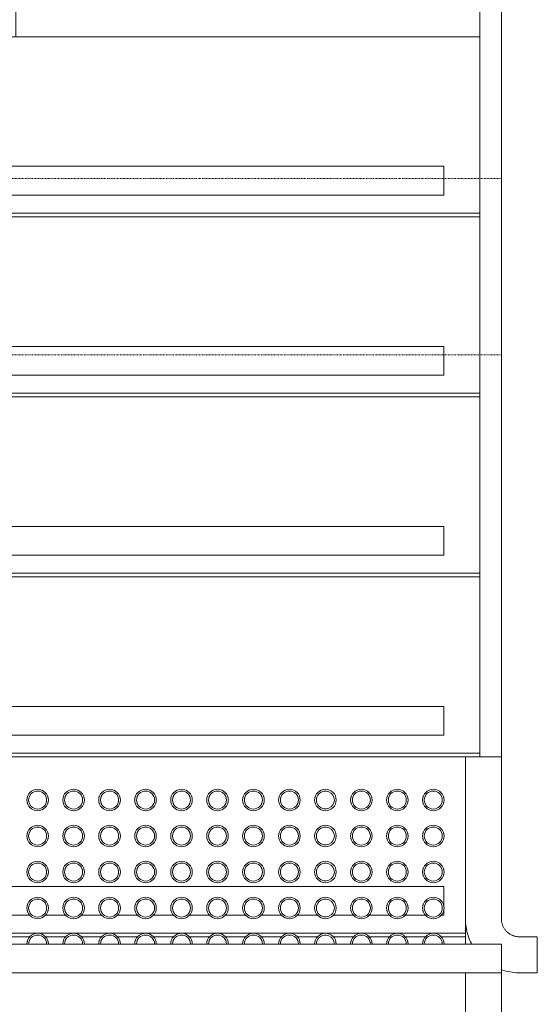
# Model space of a CAD drawing. Header units: millimetres. Extents: x -281 to 145437, y -16481 to 78869.
# Tile 101 of 256: x 21420 to 22140, y 25631 to 26999. Entities that reach past the tile are written whole.
import ezdxf

# ---------------------------------------------------------------- set-up
doc = ezdxf.new("R2010")
doc.units = ezdxf.units.MM
doc.linetypes.add('NLRS_Dash-1mm_Space-1mm_cpz', pattern=[2, 1, -1])
for name, color, linetype, lineweight in [('A--L$01A__Algemeen', 7, 'Continuous', 5), ('A--L28__Hoofddraagconstructies', 3, 'Continuous', 9), ('A--LD30__DetailPenMiddel', 3, 'Continuous', 5)]:
    doc.layers.add(name, color=color, linetype=linetype, lineweight=lineweight)

# ---------------------------------------------------------------- blocks, each defined once
blk = doc.blocks.new('NLRS_24_10_SF_trappen kern_gen_cpz - NLRS_24_12_02_SF_trappen kern_gen_cpz-66734290-L_80_ 11')
at = {"layer": 'A--L$01A__Algemeen'}
for p, q in [((-1775, 299.9), (-1800, 299.9)), ((-1800, 299.9), (-1800, 249.9)), ((-1800, 249.9), (-1775, 249.9)), ((-1750, 224.9), (-1750, -0.1)), ((-1700, -0.1), (-1700, 224.9)), ((-1750, -0.1), (-1700, -0.1))]:
    blk.add_line(p, q, dxfattribs=at)
at = {"layer": 'A--L$01A__Algemeen', "flags": 128}
for points in [[(-1750.6, 295.8), (-1753.5, 296.8), (-1756.4, 297.6), (-1759.3, 298.2), (-1762.3, 298.8), (-1765.2, 299.3), (-1768.2, 299.6), (-1771.2, 299.8), (-1774.2, 299.9), (-1775, 299.9)], [(-1750.6, 295.8), (-1753.5, 296.8), (-1756.4, 297.6), (-1759.3, 298.2), (-1762.3, 298.8), (-1765.2, 299.3), (-1768.2, 299.6), (-1771.2, 299.8), (-1774.2, 299.9)], [(-1750.6, 295.8), (-1753.5, 296.8), (-1756.4, 297.6), (-1759.3, 298.2), (-1762.3, 298.8), (-1765.2, 299.3), (-1768.2, 299.6), (-1771.2, 299.8), (-1774.2, 299.9)], [(-1750.6, 295.8), (-1753.5, 296.8), (-1756.4, 297.6), (-1759.3, 298.2), (-1762.3, 298.8), (-1765.2, 299.3), (-1768.2, 299.6), (-1771.2, 299.8), (-1774.2, 299.9)], [(-1775, 249.9), (-1774, 249.9), (-1773, 249.8), (-1772, 249.7), (-1771, 249.6), (-1770, 249.4), (-1769.1, 249.2), (-1768.1, 248.9), (-1767.1, 248.6), (-1766.2, 248.3), (-1765.3, 247.9), (-1764.4, 247.5), (-1763.5, 247.1), (-1762.6, 246.6), (-1761.7, 246.1), (-1760.9, 245.5), (-1760.1, 245), (-1759.3, 244.3), (-1758.5, 243.7), (-1757.8, 243), (-1757.1, 242.3), (-1756.4, 241.6), (-1755.7, 240.8), (-1755.1, 240), (-1754.5, 239.2), (-1754, 238.4), (-1753.4, 237.6), (-1753, 236.7), (-1752.5, 235.8), (-1752.1, 234.9), (-1751.7, 234), (-1751.4, 233), (-1751, 232.1), (-1750.8, 231.1), (-1750.6, 230.1), (-1750.4, 229.1), (-1750.2, 228.2), (-1750.1, 227.2), (-1750, 226.2), (-1750, 225.2), (-1750, 224.9)], [(-1700, 224.9), (-1700.1, 227.9), (-1700.2, 230.9), (-1700.5, 233.9), (-1701, 236.8), (-1701.5, 239.8), (-1702.1, 242.7), (-1702.9, 245.6), (-1703.8, 248.5), (-1704.8, 251.3), (-1705.9, 254.1), (-1707.1, 256.8), (-1708.5, 259.5)], [(-1706.3, 254.9), (-1707.1, 256.8), (-1708.5, 259.5)], [(-1706.3, 254.9), (-1707.1, 256.8), (-1708.5, 259.5)], [(-1706.3, 254.9), (-1707.1, 256.8), (-1708.5, 259.5)], [(-1700, 224.9), (-1700.1, 227.9), (-1700.2, 230.9), (-1700.5, 233.9), (-1701, 236.8), (-1701.5, 239.8), (-1702.1, 242.7), (-1702.9, 245.6), (-1703.8, 248.5), (-1704.8, 251.3), (-1705.9, 254.1)], [(-1700, 224.9), (-1700.1, 227.9), (-1700.2, 230.9), (-1700.5, 233.9), (-1701, 236.8), (-1701.5, 239.8), (-1702.1, 242.7), (-1702.9, 245.6), (-1703.8, 248.5), (-1704.8, 251.3), (-1705.9, 254.1)], [(-1700, 224.9), (-1700.1, 227.9), (-1700.2, 230.9), (-1700.5, 233.9), (-1701, 236.8), (-1701.5, 239.8), (-1702.1, 242.7), (-1702.9, 245.6), (-1703.8, 248.5), (-1704.8, 251.3), (-1705.9, 254.1)]]:
    blk.add_lwpolyline(points, dxfattribs=at)
at = {"layer": 'A--L$01A__Algemeen'}
for centre, radius, start, end in [((-1655.4, 260), 15, 180, 360), ((-1655.4, 260), 12.5, 180, 360), ((-1605.4, 260), 15, 180, 360), ((-1605.4, 260), 12.5, 180, 360), ((-1555.4, 260), 15, 180, 360), ((-1555.4, 260), 12.5, 180, 360), ((-1505.4, 260), 15, 180, 360), ((-1505.4, 260), 12.5, 180, 314.5851), ((-1505.4, 260), 12.5, 315, 360), ((-1455.4, 260), 15, 180, 360), ((-1455.4, 260), 12.5, 180, 360), ((-1405.4, 260), 15, 180, 360), ((-1405.4, 260), 12.5, 180, 360), ((-1355.4, 260), 15, 180, 360), ((-1355.4, 260), 12.5, 180, 360), ((-1305.4, 260), 15, 180, 360), ((-1305.4, 260), 12.5, 180, 360), ((-1255.4, 260), 15, 180, 360), ((-1255.4, 260), 12.5, 180, 360), ((-1205.4, 260), 15, 180, 360), ((-1205.4, 260), 12.5, 180, 360), ((-1155.4, 260), 15, 180, 360), ((-1155.4, 260), 12.5, 180, 360), ((-1105.4, 260), 15, 180, 360), ((-1105.4, 260), 12.5, 180, 360), ((-1655.4, 260), 15, 195.7198, 202.5), ((-1655.4, 260), 15, 195.7198, 202.5), ((-1655.4, 260), 15, 195.7198, 202.5), ((-1655.4, 260), 15, 337.5, 344.2802), ((-1655.4, 260), 15, 337.5, 344.2802), ((-1655.4, 260), 15, 337.5, 344.2802), ((-1605.4, 260), 15, 195.7198, 202.5), ((-1605.4, 260), 15, 195.7198, 202.5), ((-1605.4, 260), 15, 195.7198, 202.5), ((-1605.4, 260), 15, 337.5, 344.2802), ((-1605.4, 260), 15, 337.5, 344.2802), ((-1605.4, 260), 15, 337.5, 344.2802), ((-1555.4, 260), 15, 195.7198, 202.5), ((-1555.4, 260), 15, 195.7198, 202.5), ((-1555.4, 260), 15, 195.7198, 202.5), ((-1555.4, 260), 15, 337.5, 344.2802), ((-1555.4, 260), 15, 337.5, 344.2802), ((-1555.4, 260), 15, 337.5, 344.2802), ((-1505.4, 260), 15, 195.7198, 202.5), ((-1505.4, 260), 15, 195.7198, 202.5), ((-1505.4, 260), 15, 195.7198, 202.5), ((-1505.4, 260), 15, 337.5, 344.2802), ((-1505.4, 260), 15, 337.5, 344.2802), ((-1505.4, 260), 15, 337.5, 344.2802), ((-1455.4, 260), 15, 195.7198, 202.5), ((-1455.4, 260), 15, 195.7198, 202.5), ((-1455.4, 260), 15, 195.7198, 202.5), ((-1455.4, 260), 15, 337.5, 344.2802), ((-1455.4, 260), 15, 337.5, 344.2802), ((-1455.4, 260), 15, 337.5, 344.2802), ((-1405.4, 260), 15, 195.7198, 202.5), ((-1405.4, 260), 15, 195.7198, 202.5), ((-1405.4, 260), 15, 195.7198, 202.5), ((-1405.4, 260), 15, 337.5, 344.2802), ((-1405.4, 260), 15, 337.5, 344.2802), ((-1405.4, 260), 15, 337.5, 344.2802), ((-1355.4, 260), 15, 195.7198, 202.5), ((-1355.4, 260), 15, 195.7198, 202.5), ((-1355.4, 260), 15, 195.7198, 202.5), ((-1355.4, 260), 15, 337.5, 344.2802), ((-1355.4, 260), 15, 337.5, 344.2802), ((-1355.4, 260), 15, 337.5, 344.2802), ((-1305.4, 260), 15, 195.7198, 202.5), ((-1305.4, 260), 15, 195.7198, 202.5), ((-1305.4, 260), 15, 195.7198, 202.5), ((-1305.4, 260), 15, 337.5, 344.2802), ((-1305.4, 260), 15, 337.5, 344.2802), ((-1305.4, 260), 15, 337.5, 344.2802), ((-1255.4, 260), 15, 195.7198, 202.5), ((-1255.4, 260), 15, 195.7198, 202.5), ((-1255.4, 260), 15, 195.7198, 202.5), ((-1255.4, 260), 15, 337.5, 344.2802), ((-1255.4, 260), 15, 337.5, 344.2802), ((-1255.4, 260), 15, 337.5, 344.2802), ((-1205.4, 260), 15, 195.7198, 202.5), ((-1205.4, 260), 15, 195.7198, 202.5), ((-1205.4, 260), 15, 195.7198, 202.5), ((-1205.4, 260), 15, 337.5, 344.2802), ((-1205.4, 260), 15, 337.5, 344.2802), ((-1205.4, 260), 15, 337.5, 344.2802), ((-1155.4, 260), 15, 195.7198, 202.5), ((-1155.4, 260), 15, 195.7198, 202.5), ((-1155.4, 260), 15, 195.7198, 202.5), ((-1155.4, 260), 15, 337.5, 344.2802), ((-1155.4, 260), 15, 337.5, 344.2802), ((-1155.4, 260), 15, 337.5, 344.2802), ((-1105.4, 260), 15, 195.7198, 202.5), ((-1105.4, 260), 15, 195.7198, 202.5), ((-1105.4, 260), 15, 195.7198, 202.5), ((-1105.4, 260), 15, 337.5, 344.2802), ((-1105.4, 260), 15, 337.5, 344.2802), ((-1105.4, 260), 15, 337.5, 344.2802), ((-1655.4, 210), 15, 0, 180), ((-1655.4, 210), 12.5, 0, 180), ((-1605.4, 210), 15, 0, 180), ((-1605.4, 210), 12.5, 0, 180), ((-1555.4, 210), 15, 0, 180), ((-1555.4, 210), 12.5, 0, 180), ((-1505.4, 210), 15, 0, 180), ((-1505.4, 210), 12.5, 45.4149, 180), ((-1505.4, 210), 12.5, 0, 45), ((-1455.4, 210), 15, 0, 180), ((-1455.4, 210), 12.5, 0, 180), ((-1405.4, 210), 15, 0, 180), ((-1405.4, 210), 12.5, 0, 180), ((-1355.4, 210), 15, 0, 180), ((-1355.4, 210), 12.5, 0, 180), ((-1305.4, 210), 15, 0, 180), ((-1305.4, 210), 12.5, 0, 180), ((-1255.4, 210), 15, 0, 180), ((-1255.4, 210), 12.5, 0, 180), ((-1205.4, 210), 15, 0, 180), ((-1205.4, 210), 12.5, 0, 180), ((-1155.4, 210), 15, 0, 180), ((-1155.4, 210), 12.5, 0, 180), ((-1105.4, 210), 15, 0, 180), ((-1105.4, 210), 12.5, 0, 180), ((-1655.4, 210), 15, 180, 360), ((-1655.4, 210), 15, 157.5, 164.2802), ((-1655.4, 210), 15, 157.5, 164.2802), ((-1655.4, 210), 15, 157.5, 164.2802), ((-1655.4, 210), 15, 195.7198, 202.5), ((-1655.4, 210), 15, 195.7198, 202.5), ((-1655.4, 210), 15, 195.7198, 202.5), ((-1655.4, 210), 12.5, 180, 360), ((-1655.4, 210), 15, 15.7198, 22.5), ((-1655.4, 210), 15, 15.7198, 22.5), ((-1655.4, 210), 15, 15.7198, 22.5), ((-1655.4, 210), 15, 337.5, 344.2802), ((-1655.4, 210), 15, 337.5, 344.2802), ((-1655.4, 210), 15, 337.5, 344.2802), ((-1605.4, 210), 15, 180, 360), ((-1605.4, 210), 15, 157.5, 164.2802), ((-1605.4, 210), 15, 157.5, 164.2802), ((-1605.4, 210), 15, 157.5, 164.2802), ((-1605.4, 210), 15, 195.7198, 202.5), ((-1605.4, 210), 15, 195.7198, 202.5), ((-1605.4, 210), 15, 195.7198, 202.5), ((-1605.4, 210), 12.5, 180, 360), ((-1605.4, 210), 15, 15.7198, 22.5), ((-1605.4, 210), 15, 15.7198, 22.5), ((-1605.4, 210), 15, 15.7198, 22.5), ((-1605.4, 210), 15, 337.5, 344.2802), ((-1605.4, 210), 15, 337.5, 344.2802), ((-1605.4, 210), 15, 337.5, 344.2802), ((-1555.4, 210), 15, 180, 360), ((-1555.4, 210), 15, 157.5, 164.2802), ((-1555.4, 210), 15, 157.5, 164.2802), ((-1555.4, 210), 15, 157.5, 164.2802), ((-1555.4, 210), 15, 195.7198, 202.5), ((-1555.4, 210), 15, 195.7198, 202.5), ((-1555.4, 210), 15, 195.7198, 202.5), ((-1555.4, 210), 12.5, 180, 360), ((-1555.4, 210), 15, 15.7198, 22.5), ((-1555.4, 210), 15, 15.7198, 22.5), ((-1555.4, 210), 15, 15.7198, 22.5), ((-1555.4, 210), 15, 337.5, 344.2802), ((-1555.4, 210), 15, 337.5, 344.2802), ((-1555.4, 210), 15, 337.5, 344.2802), ((-1505.4, 210), 15, 180, 360), ((-1505.4, 210), 15, 157.5, 164.2802), ((-1505.4, 210), 15, 157.5, 164.2802), ((-1505.4, 210), 15, 157.5, 164.2802), ((-1505.4, 210), 15, 195.7198, 202.5), ((-1505.4, 210), 15, 195.7198, 202.5), ((-1505.4, 210), 15, 195.7198, 202.5), ((-1505.4, 210), 12.5, 180, 314.5851), ((-1505.4, 210), 12.5, 315, 360), ((-1505.4, 210), 15, 15.7198, 22.5), ((-1505.4, 210), 15, 15.7198, 22.5), ((-1505.4, 210), 15, 15.7198, 22.5), ((-1505.4, 210), 15, 337.5, 344.2802), ((-1505.4, 210), 15, 337.5, 344.2802), ((-1505.4, 210), 15, 337.5, 344.2802), ((-1455.4, 210), 15, 180, 360), ((-1455.4, 210), 15, 157.5, 164.2802), ((-1455.4, 210), 15, 157.5, 164.2802), ((-1455.4, 210), 15, 157.5, 164.2802), ((-1455.4, 210), 15, 195.7198, 202.5), ((-1455.4, 210), 15, 195.7198, 202.5), ((-1455.4, 210), 15, 195.7198, 202.5), ((-1455.4, 210), 12.5, 180, 360), ((-1455.4, 210), 15, 15.7198, 22.5), ((-1455.4, 210), 15, 15.7198, 22.5), ((-1455.4, 210), 15, 15.7198, 22.5), ((-1455.4, 210), 15, 337.5, 344.2802), ((-1455.4, 210), 15, 337.5, 344.2802), ((-1455.4, 210), 15, 337.5, 344.2802), ((-1405.4, 210), 15, 180, 360), ((-1405.4, 210), 15, 157.5, 164.2802), ((-1405.4, 210), 15, 157.5, 164.2802), ((-1405.4, 210), 15, 157.5, 164.2802), ((-1405.4, 210), 15, 195.7198, 202.5), ((-1405.4, 210), 15, 195.7198, 202.5), ((-1405.4, 210), 15, 195.7198, 202.5), ((-1405.4, 210), 12.5, 180, 360), ((-1405.4, 210), 15, 15.7198, 22.5), ((-1405.4, 210), 15, 15.7198, 22.5), ((-1405.4, 210), 15, 15.7198, 22.5), ((-1405.4, 210), 15, 337.5, 344.2802), ((-1405.4, 210), 15, 337.5, 344.2802), ((-1405.4, 210), 15, 337.5, 344.2802), ((-1355.4, 210), 15, 180, 360), ((-1355.4, 210), 15, 157.5, 164.2802), ((-1355.4, 210), 15, 157.5, 164.2802), ((-1355.4, 210), 15, 157.5, 164.2802), ((-1355.4, 210), 15, 195.7198, 202.5), ((-1355.4, 210), 15, 195.7198, 202.5), ((-1355.4, 210), 15, 195.7198, 202.5), ((-1355.4, 210), 12.5, 180, 360), ((-1355.4, 210), 15, 15.7198, 22.5), ((-1355.4, 210), 15, 15.7198, 22.5), ((-1355.4, 210), 15, 15.7198, 22.5), ((-1355.4, 210), 15, 337.5, 344.2802), ((-1355.4, 210), 15, 337.5, 344.2802), ((-1355.4, 210), 15, 337.5, 344.2802), ((-1305.4, 210), 15, 180, 360), ((-1305.4, 210), 15, 157.5, 164.2802), ((-1305.4, 210), 15, 157.5, 164.2802), ((-1305.4, 210), 15, 157.5, 164.2802), ((-1305.4, 210), 15, 195.7198, 202.5), ((-1305.4, 210), 15, 195.7198, 202.5), ((-1305.4, 210), 15, 195.7198, 202.5), ((-1305.4, 210), 12.5, 180, 360), ((-1305.4, 210), 15, 15.7198, 22.5), ((-1305.4, 210), 15, 15.7198, 22.5), ((-1305.4, 210), 15, 15.7198, 22.5), ((-1305.4, 210), 15, 337.5, 344.2802), ((-1305.4, 210), 15, 337.5, 344.2802), ((-1305.4, 210), 15, 337.5, 344.2802), ((-1255.4, 210), 15, 180, 360), ((-1255.4, 210), 15, 157.5, 164.2802), ((-1255.4, 210), 15, 157.5, 164.2802), ((-1255.4, 210), 15, 157.5, 164.2802), ((-1255.4, 210), 15, 195.7198, 202.5), ((-1255.4, 210), 15, 195.7198, 202.5), ((-1255.4, 210), 15, 195.7198, 202.5), ((-1255.4, 210), 12.5, 180, 360), ((-1255.4, 210), 15, 15.7198, 22.5), ((-1255.4, 210), 15, 15.7198, 22.5), ((-1255.4, 210), 15, 15.7198, 22.5), ((-1255.4, 210), 15, 337.5, 344.2802), ((-1255.4, 210), 15, 337.5, 344.2802), ((-1255.4, 210), 15, 337.5, 344.2802), ((-1205.4, 210), 15, 180, 360), ((-1205.4, 210), 15, 157.5, 164.2802), ((-1205.4, 210), 15, 157.5, 164.2802), ((-1205.4, 210), 15, 157.5, 164.2802), ((-1205.4, 210), 15, 195.7198, 202.5), ((-1205.4, 210), 15, 195.7198, 202.5), ((-1205.4, 210), 15, 195.7198, 202.5), ((-1205.4, 210), 12.5, 180, 360), ((-1205.4, 210), 15, 15.7198, 22.5), ((-1205.4, 210), 15, 15.7198, 22.5), ((-1205.4, 210), 15, 15.7198, 22.5), ((-1205.4, 210), 15, 337.5, 344.2802), ((-1205.4, 210), 15, 337.5, 344.2802), ((-1205.4, 210), 15, 337.5, 344.2802), ((-1155.4, 210), 15, 180, 360), ((-1155.4, 210), 15, 157.5, 164.2802), ((-1155.4, 210), 15, 157.5, 164.2802), ((-1155.4, 210), 15, 157.5, 164.2802), ((-1155.4, 210), 15, 195.7198, 202.5), ((-1155.4, 210), 15, 195.7198, 202.5), ((-1155.4, 210), 15, 195.7198, 202.5), ((-1155.4, 210), 12.5, 180, 360), ((-1155.4, 210), 15, 15.7198, 22.5), ((-1155.4, 210), 15, 15.7198, 22.5), ((-1155.4, 210), 15, 15.7198, 22.5), ((-1155.4, 210), 15, 337.5, 344.2802), ((-1155.4, 210), 15, 337.5, 344.2802), ((-1155.4, 210), 15, 337.5, 344.2802), ((-1105.4, 210), 15, 180, 360), ((-1105.4, 210), 15, 157.5, 164.2802), ((-1105.4, 210), 15, 157.5, 164.2802), ((-1105.4, 210), 15, 157.5, 164.2802), ((-1105.4, 210), 15, 195.7198, 202.5), ((-1105.4, 210), 15, 195.7198, 202.5), ((-1105.4, 210), 15, 195.7198, 202.5), ((-1105.4, 210), 12.5, 180, 360), ((-1105.4, 210), 15, 15.7198, 22.5), ((-1105.4, 210), 15, 15.7198, 22.5), ((-1105.4, 210), 15, 15.7198, 22.5), ((-1105.4, 210), 15, 337.5, 344.2802), ((-1105.4, 210), 15, 337.5, 344.2802), ((-1105.4, 210), 15, 337.5, 344.2802), ((-1655.4, 160), 15, 0, 180), ((-1655.4, 160), 15, 157.5, 164.2802), ((-1655.4, 160), 15, 157.5, 164.2802), ((-1655.4, 160), 15, 157.5, 164.2802), ((-1655.4, 160), 12.5, 0, 180), ((-1655.4, 160), 15, 15.7198, 22.5), ((-1655.4, 160), 15, 15.7198, 22.5), ((-1655.4, 160), 15, 15.7198, 22.5), ((-1605.4, 160), 15, 0, 180), ((-1605.4, 160), 15, 157.5, 164.2802), ((-1605.4, 160), 15, 157.5, 164.2802), ((-1605.4, 160), 15, 157.5, 164.2802), ((-1605.4, 160), 12.5, 0, 180), ((-1605.4, 160), 15, 15.7198, 22.5), ((-1605.4, 160), 15, 15.7198, 22.5), ((-1605.4, 160), 15, 15.7198, 22.5), ((-1555.4, 160), 15, 0, 180), ((-1555.4, 160), 15, 157.5, 164.2802), ((-1555.4, 160), 15, 157.5, 164.2802), ((-1555.4, 160), 15, 157.5, 164.2802), ((-1555.4, 160), 12.5, 0, 180), ((-1555.4, 160), 15, 15.7198, 22.5), ((-1555.4, 160), 15, 15.7198, 22.5), ((-1555.4, 160), 15, 15.7198, 22.5), ((-1505.4, 160), 15, 0, 180), ((-1505.4, 160), 15, 157.5, 164.2802), ((-1505.4, 160), 15, 157.5, 164.2802), ((-1505.4, 160), 15, 157.5, 164.2802), ((-1505.4, 160), 12.5, 45.4149, 180), ((-1505.4, 160), 12.5, 0, 45), ((-1505.4, 160), 15, 15.7198, 22.5), ((-1505.4, 160), 15, 15.7198, 22.5), ((-1505.4, 160), 15, 15.7198, 22.5), ((-1455.4, 160), 15, 0, 180), ((-1455.4, 160), 15, 157.5, 164.2802), ((-1455.4, 160), 15, 157.5, 164.2802), ((-1455.4, 160), 15, 157.5, 164.2802), ((-1455.4, 160), 12.5, 0, 180), ((-1455.4, 160), 15, 15.7198, 22.5), ((-1455.4, 160), 15, 15.7198, 22.5), ((-1455.4, 160), 15, 15.7198, 22.5), ((-1405.4, 160), 15, 0, 180), ((-1405.4, 160), 15, 157.5, 164.2802), ((-1405.4, 160), 15, 157.5, 164.2802), ((-1405.4, 160), 15, 157.5, 164.2802), ((-1405.4, 160), 12.5, 0, 180), ((-1405.4, 160), 15, 15.7198, 22.5), ((-1405.4, 160), 15, 15.7198, 22.5), ((-1405.4, 160), 15, 15.7198, 22.5), ((-1355.4, 160), 15, 0, 180), ((-1355.4, 160), 15, 157.5, 164.2802), ((-1355.4, 160), 15, 157.5, 164.2802), ((-1355.4, 160), 15, 157.5, 164.2802), ((-1355.4, 160), 12.5, 0, 180), ((-1355.4, 160), 15, 15.7198, 22.5), ((-1355.4, 160), 15, 15.7198, 22.5), ((-1355.4, 160), 15, 15.7198, 22.5), ((-1305.4, 160), 15, 0, 180), ((-1305.4, 160), 15, 157.5, 164.2802), ((-1305.4, 160), 15, 157.5, 164.2802), ((-1305.4, 160), 15, 157.5, 164.2802), ((-1305.4, 160), 12.5, 0, 180), ((-1305.4, 160), 15, 15.7198, 22.5), ((-1305.4, 160), 15, 15.7198, 22.5), ((-1305.4, 160), 15, 15.7198, 22.5), ((-1255.4, 160), 15, 0, 180), ((-1255.4, 160), 15, 157.5, 164.2802), ((-1255.4, 160), 15, 157.5, 164.2802), ((-1255.4, 160), 15, 157.5, 164.2802), ((-1255.4, 160), 12.5, 0, 180), ((-1255.4, 160), 15, 15.7198, 22.5), ((-1255.4, 160), 15, 15.7198, 22.5), ((-1255.4, 160), 15, 15.7198, 22.5), ((-1205.4, 160), 15, 0, 180), ((-1205.4, 160), 15, 157.5, 164.2802), ((-1205.4, 160), 15, 157.5, 164.2802), ((-1205.4, 160), 15, 157.5, 164.2802), ((-1205.4, 160), 12.5, 0, 180), ((-1205.4, 160), 15, 15.7198, 22.5), ((-1205.4, 160), 15, 15.7198, 22.5), ((-1205.4, 160), 15, 15.7198, 22.5), ((-1155.4, 160), 15, 0, 180), ((-1155.4, 160), 15, 157.5, 164.2802), ((-1155.4, 160), 15, 157.5, 164.2802), ((-1155.4, 160), 15, 157.5, 164.2802), ((-1155.4, 160), 12.5, 0, 180), ((-1155.4, 160), 15, 15.7198, 22.5), ((-1155.4, 160), 15, 15.7198, 22.5), ((-1155.4, 160), 15, 15.7198, 22.5), ((-1105.4, 160), 15, 0, 180), ((-1105.4, 160), 15, 157.5, 164.2802), ((-1105.4, 160), 15, 157.5, 164.2802), ((-1105.4, 160), 15, 157.5, 164.2802), ((-1105.4, 160), 12.5, 0, 180), ((-1105.4, 160), 15, 15.7198, 22.5), ((-1105.4, 160), 15, 15.7198, 22.5), ((-1105.4, 160), 15, 15.7198, 22.5), ((-1655.4, 160), 15, 180, 360), ((-1655.4, 160), 15, 195.7198, 202.5), ((-1655.4, 160), 15, 195.7198, 202.5), ((-1655.4, 160), 15, 195.7198, 202.5), ((-1655.4, 160), 12.5, 180, 360), ((-1655.4, 160), 15, 337.5, 344.2802), ((-1655.4, 160), 15, 337.5, 344.2802), ((-1655.4, 160), 15, 337.5, 344.2802), ((-1605.4, 160), 15, 180, 360), ((-1605.4, 160), 15, 195.7198, 202.5), ((-1605.4, 160), 15, 195.7198, 202.5), ((-1605.4, 160), 15, 195.7198, 202.5), ((-1605.4, 160), 12.5, 180, 360), ((-1605.4, 160), 15, 337.5, 344.2802), ((-1605.4, 160), 15, 337.5, 344.2802), ((-1605.4, 160), 15, 337.5, 344.2802), ((-1555.4, 160), 15, 180, 360), ((-1555.4, 160), 15, 195.7198, 202.5), ((-1555.4, 160), 15, 195.7198, 202.5), ((-1555.4, 160), 15, 195.7198, 202.5), ((-1555.4, 160), 12.5, 180, 360), ((-1555.4, 160), 15, 337.5, 344.2802), ((-1555.4, 160), 15, 337.5, 344.2802), ((-1555.4, 160), 15, 337.5, 344.2802), ((-1505.4, 160), 15, 180, 360), ((-1505.4, 160), 15, 195.7198, 202.5), ((-1505.4, 160), 15, 195.7198, 202.5), ((-1505.4, 160), 15, 195.7198, 202.5), ((-1505.4, 160), 12.5, 180, 314.5851), ((-1505.4, 160), 12.5, 315, 360), ((-1505.4, 160), 15, 337.5, 344.2802), ((-1505.4, 160), 15, 337.5, 344.2802), ((-1505.4, 160), 15, 337.5, 344.2802), ((-1455.4, 160), 15, 180, 360), ((-1455.4, 160), 15, 195.7198, 202.5), ((-1455.4, 160), 15, 195.7198, 202.5), ((-1455.4, 160), 15, 195.7198, 202.5), ((-1455.4, 160), 12.5, 180, 360), ((-1455.4, 160), 15, 337.5, 344.2802), ((-1455.4, 160), 15, 337.5, 344.2802), ((-1455.4, 160), 15, 337.5, 344.2802), ((-1405.4, 160), 15, 180, 360), ((-1405.4, 160), 15, 195.7198, 202.5), ((-1405.4, 160), 15, 195.7198, 202.5), ((-1405.4, 160), 15, 195.7198, 202.5), ((-1405.4, 160), 12.5, 180, 360), ((-1405.4, 160), 15, 337.5, 344.2802), ((-1405.4, 160), 15, 337.5, 344.2802), ((-1405.4, 160), 15, 337.5, 344.2802), ((-1355.4, 160), 15, 180, 360), ((-1355.4, 160), 15, 195.7198, 202.5), ((-1355.4, 160), 15, 195.7198, 202.5), ((-1355.4, 160), 15, 195.7198, 202.5), ((-1355.4, 160), 12.5, 180, 360), ((-1355.4, 160), 15, 337.5, 344.2802), ((-1355.4, 160), 15, 337.5, 344.2802), ((-1355.4, 160), 15, 337.5, 344.2802), ((-1305.4, 160), 15, 180, 360), ((-1305.4, 160), 15, 195.7198, 202.5), ((-1305.4, 160), 15, 195.7198, 202.5), ((-1305.4, 160), 15, 195.7198, 202.5), ((-1305.4, 160), 12.5, 180, 360), ((-1305.4, 160), 15, 337.5, 344.2802), ((-1305.4, 160), 15, 337.5, 344.2802), ((-1305.4, 160), 15, 337.5, 344.2802), ((-1255.4, 160), 15, 180, 360), ((-1255.4, 160), 15, 195.7198, 202.5), ((-1255.4, 160), 15, 195.7198, 202.5), ((-1255.4, 160), 15, 195.7198, 202.5), ((-1255.4, 160), 12.5, 180, 360), ((-1255.4, 160), 15, 337.5, 344.2802), ((-1255.4, 160), 15, 337.5, 344.2802), ((-1255.4, 160), 15, 337.5, 344.2802), ((-1205.4, 160), 15, 180, 360), ((-1205.4, 160), 15, 195.7198, 202.5), ((-1205.4, 160), 15, 195.7198, 202.5), ((-1205.4, 160), 15, 195.7198, 202.5), ((-1205.4, 160), 12.5, 180, 360), ((-1205.4, 160), 15, 337.5, 344.2802), ((-1205.4, 160), 15, 337.5, 344.2802), ((-1205.4, 160), 15, 337.5, 344.2802), ((-1155.4, 160), 15, 180, 360), ((-1155.4, 160), 15, 195.7198, 202.5), ((-1155.4, 160), 15, 195.7198, 202.5), ((-1155.4, 160), 15, 195.7198, 202.5), ((-1155.4, 160), 12.5, 180, 360), ((-1155.4, 160), 15, 337.5, 344.2802), ((-1155.4, 160), 15, 337.5, 344.2802), ((-1155.4, 160), 15, 337.5, 344.2802), ((-1105.4, 160), 15, 180, 360), ((-1105.4, 160), 15, 195.7198, 202.5), ((-1105.4, 160), 15, 195.7198, 202.5), ((-1105.4, 160), 15, 195.7198, 202.5), ((-1105.4, 160), 12.5, 180, 360), ((-1105.4, 160), 15, 337.5, 344.2802), ((-1105.4, 160), 15, 337.5, 344.2802), ((-1105.4, 160), 15, 337.5, 344.2802), ((-1655.4, 110), 15, 0, 180), ((-1605.4, 110), 15, 0, 180), ((-1555.4, 110), 15, 0, 180), ((-1505.4, 110), 15, 0, 180), ((-1455.4, 110), 15, 0, 180), ((-1405.4, 110), 15, 0, 180), ((-1355.4, 110), 15, 0, 180), ((-1305.4, 110), 15, 0, 180), ((-1255.4, 110), 15, 0, 180), ((-1205.4, 110), 15, 0, 180), ((-1155.4, 110), 15, 0, 180), ((-1105.4, 110), 15, 0, 180), ((-1655.4, 110), 15, 180, 360), ((-1655.4, 110), 15, 157.5, 164.2802), ((-1655.4, 110), 15, 157.5, 164.2802), ((-1655.4, 110), 15, 157.5, 164.2802), ((-1655.4, 110), 12.5, 0, 180), ((-1655.4, 110), 12.5, 180, 360), ((-1655.4, 110), 15, 15.7198, 22.5), ((-1655.4, 110), 15, 15.7198, 22.5), ((-1655.4, 110), 15, 15.7198, 22.5), ((-1605.4, 110), 15, 180, 360), ((-1605.4, 110), 15, 157.5, 164.2802), ((-1605.4, 110), 15, 157.5, 164.2802), ((-1605.4, 110), 15, 157.5, 164.2802), ((-1605.4, 110), 12.5, 0, 180), ((-1605.4, 110), 12.5, 180, 360), ((-1605.4, 110), 15, 15.7198, 22.5), ((-1605.4, 110), 15, 15.7198, 22.5), ((-1605.4, 110), 15, 15.7198, 22.5), ((-1555.4, 110), 15, 180, 360), ((-1555.4, 110), 15, 157.5, 164.2802), ((-1555.4, 110), 15, 157.5, 164.2802), ((-1555.4, 110), 15, 157.5, 164.2802), ((-1555.4, 110), 12.5, 0, 180), ((-1555.4, 110), 12.5, 180, 360), ((-1555.4, 110), 15, 15.7198, 22.5), ((-1555.4, 110), 15, 15.7198, 22.5), ((-1555.4, 110), 15, 15.7198, 22.5), ((-1505.4, 110), 15, 180, 360), ((-1505.4, 110), 15, 157.5, 164.2802), ((-1505.4, 110), 15, 157.5, 164.2802), ((-1505.4, 110), 15, 157.5, 164.2802), ((-1505.4, 110), 12.5, 45.4149, 180), ((-1505.4, 110), 12.5, 180, 314.5851), ((-1505.4, 110), 12.5, 0, 45), ((-1505.4, 110), 12.5, 315, 360), ((-1505.4, 110), 15, 15.7198, 22.5), ((-1505.4, 110), 15, 15.7198, 22.5), ((-1505.4, 110), 15, 15.7198, 22.5), ((-1455.4, 110), 15, 180, 360), ((-1455.4, 110), 15, 157.5, 164.2802), ((-1455.4, 110), 15, 157.5, 164.2802), ((-1455.4, 110), 15, 157.5, 164.2802), ((-1455.4, 110), 12.5, 0, 180), ((-1455.4, 110), 12.5, 180, 360), ((-1455.4, 110), 15, 15.7198, 22.5), ((-1455.4, 110), 15, 15.7198, 22.5), ((-1455.4, 110), 15, 15.7198, 22.5), ((-1405.4, 110), 15, 180, 360), ((-1405.4, 110), 15, 157.5, 164.2802), ((-1405.4, 110), 15, 157.5, 164.2802), ((-1405.4, 110), 15, 157.5, 164.2802), ((-1405.4, 110), 12.5, 0, 180), ((-1405.4, 110), 12.5, 180, 360), ((-1405.4, 110), 15, 15.7198, 22.5), ((-1405.4, 110), 15, 15.7198, 22.5), ((-1405.4, 110), 15, 15.7198, 22.5), ((-1355.4, 110), 15, 180, 360), ((-1355.4, 110), 15, 157.5, 164.2802), ((-1355.4, 110), 15, 157.5, 164.2802), ((-1355.4, 110), 15, 157.5, 164.2802), ((-1355.4, 110), 12.5, 0, 180), ((-1355.4, 110), 12.5, 180, 360), ((-1355.4, 110), 15, 15.7198, 22.5), ((-1355.4, 110), 15, 15.7198, 22.5), ((-1355.4, 110), 15, 15.7198, 22.5), ((-1305.4, 110), 15, 180, 360), ((-1305.4, 110), 15, 157.5, 164.2802), ((-1305.4, 110), 15, 157.5, 164.2802), ((-1305.4, 110), 15, 157.5, 164.2802), ((-1305.4, 110), 12.5, 0, 180), ((-1305.4, 110), 12.5, 180, 360), ((-1305.4, 110), 15, 15.7198, 22.5), ((-1305.4, 110), 15, 15.7198, 22.5), ((-1305.4, 110), 15, 15.7198, 22.5), ((-1255.4, 110), 15, 180, 360), ((-1255.4, 110), 15, 157.5, 164.2802), ((-1255.4, 110), 15, 157.5, 164.2802), ((-1255.4, 110), 15, 157.5, 164.2802), ((-1255.4, 110), 12.5, 0, 180), ((-1255.4, 110), 12.5, 180, 360), ((-1255.4, 110), 15, 15.7198, 22.5), ((-1255.4, 110), 15, 15.7198, 22.5), ((-1255.4, 110), 15, 15.7198, 22.5), ((-1205.4, 110), 15, 180, 360), ((-1205.4, 110), 15, 157.5, 164.2802), ((-1205.4, 110), 15, 157.5, 164.2802), ((-1205.4, 110), 15, 157.5, 164.2802), ((-1205.4, 110), 12.5, 0, 180), ((-1205.4, 110), 12.5, 180, 360), ((-1205.4, 110), 15, 15.7198, 22.5), ((-1205.4, 110), 15, 15.7198, 22.5), ((-1205.4, 110), 15, 15.7198, 22.5), ((-1155.4, 110), 15, 180, 360), ((-1155.4, 110), 15, 157.5, 164.2802), ((-1155.4, 110), 15, 157.5, 164.2802), ((-1155.4, 110), 15, 157.5, 164.2802), ((-1155.4, 110), 12.5, 0, 180), ((-1155.4, 110), 12.5, 180, 360), ((-1155.4, 110), 15, 15.7198, 22.5), ((-1155.4, 110), 15, 15.7198, 22.5), ((-1155.4, 110), 15, 15.7198, 22.5), ((-1105.4, 110), 15, 180, 360), ((-1105.4, 110), 15, 157.5, 164.2802), ((-1105.4, 110), 15, 157.5, 164.2802), ((-1105.4, 110), 15, 157.5, 164.2802), ((-1105.4, 110), 12.5, 0, 180), ((-1105.4, 110), 12.5, 180, 360), ((-1105.4, 110), 15, 15.7198, 22.5), ((-1105.4, 110), 15, 15.7198, 22.5), ((-1105.4, 110), 15, 15.7198, 22.5), ((-1655.4, 110), 15, 195.7198, 202.5), ((-1655.4, 110), 15, 195.7198, 202.5), ((-1655.4, 110), 15, 195.7198, 202.5), ((-1655.4, 110), 15, 337.5, 344.2802), ((-1655.4, 110), 15, 337.5, 344.2802), ((-1655.4, 110), 15, 337.5, 344.2802), ((-1605.4, 110), 15, 195.7198, 202.5), ((-1605.4, 110), 15, 195.7198, 202.5), ((-1605.4, 110), 15, 195.7198, 202.5), ((-1605.4, 110), 15, 337.5, 344.2802), ((-1605.4, 110), 15, 337.5, 344.2802), ((-1605.4, 110), 15, 337.5, 344.2802), ((-1555.4, 110), 15, 195.7198, 202.5), ((-1555.4, 110), 15, 195.7198, 202.5), ((-1555.4, 110), 15, 195.7198, 202.5), ((-1555.4, 110), 15, 337.5, 344.2802), ((-1555.4, 110), 15, 337.5, 344.2802), ((-1555.4, 110), 15, 337.5, 344.2802), ((-1505.4, 110), 15, 195.7198, 202.5), ((-1505.4, 110), 15, 195.7198, 202.5), ((-1505.4, 110), 15, 195.7198, 202.5), ((-1505.4, 110), 15, 337.5, 344.2802), ((-1505.4, 110), 15, 337.5, 344.2802), ((-1505.4, 110), 15, 337.5, 344.2802), ((-1455.4, 110), 15, 195.7198, 202.5), ((-1455.4, 110), 15, 195.7198, 202.5), ((-1455.4, 110), 15, 195.7198, 202.5), ((-1455.4, 110), 15, 337.5, 344.2802), ((-1455.4, 110), 15, 337.5, 344.2802), ((-1455.4, 110), 15, 337.5, 344.2802), ((-1405.4, 110), 15, 195.7198, 202.5), ((-1405.4, 110), 15, 195.7198, 202.5), ((-1405.4, 110), 15, 195.7198, 202.5), ((-1405.4, 110), 15, 337.5, 344.2802), ((-1405.4, 110), 15, 337.5, 344.2802), ((-1405.4, 110), 15, 337.5, 344.2802), ((-1355.4, 110), 15, 195.7198, 202.5), ((-1355.4, 110), 15, 195.7198, 202.5), ((-1355.4, 110), 15, 195.7198, 202.5), ((-1355.4, 110), 15, 337.5, 344.2802), ((-1355.4, 110), 15, 337.5, 344.2802), ((-1355.4, 110), 15, 337.5, 344.2802), ((-1305.4, 110), 15, 195.7198, 202.5), ((-1305.4, 110), 15, 195.7198, 202.5), ((-1305.4, 110), 15, 195.7198, 202.5), ((-1305.4, 110), 15, 337.5, 344.2802), ((-1305.4, 110), 15, 337.5, 344.2802), ((-1305.4, 110), 15, 337.5, 344.2802), ((-1255.4, 110), 15, 195.7198, 202.5), ((-1255.4, 110), 15, 195.7198, 202.5), ((-1255.4, 110), 15, 195.7198, 202.5), ((-1255.4, 110), 15, 337.5, 344.2802), ((-1255.4, 110), 15, 337.5, 344.2802), ((-1255.4, 110), 15, 337.5, 344.2802), ((-1205.4, 110), 15, 195.7198, 202.5), ((-1205.4, 110), 15, 195.7198, 202.5), ((-1205.4, 110), 15, 195.7198, 202.5), ((-1205.4, 110), 15, 337.5, 344.2802), ((-1205.4, 110), 15, 337.5, 344.2802), ((-1205.4, 110), 15, 337.5, 344.2802), ((-1155.4, 110), 15, 195.7198, 202.5), ((-1155.4, 110), 15, 195.7198, 202.5), ((-1155.4, 110), 15, 195.7198, 202.5), ((-1155.4, 110), 15, 337.5, 344.2802), ((-1155.4, 110), 15, 337.5, 344.2802), ((-1155.4, 110), 15, 337.5, 344.2802), ((-1105.4, 110), 15, 195.7198, 202.5), ((-1105.4, 110), 15, 195.7198, 202.5), ((-1105.4, 110), 15, 195.7198, 202.5), ((-1105.4, 110), 15, 337.5, 344.2802), ((-1105.4, 110), 15, 337.5, 344.2802), ((-1105.4, 110), 15, 337.5, 344.2802), ((-1655.4, 60), 15, 0, 180), ((-1655.4, 60), 12.5, 0, 180), ((-1605.4, 60), 15, 0, 180), ((-1605.4, 60), 12.5, 0, 180), ((-1555.4, 60), 15, 0, 180), ((-1555.4, 60), 12.5, 0, 180), ((-1505.4, 60), 15, 0, 180), ((-1505.4, 60), 12.5, 45.4149, 180), ((-1505.4, 60), 12.5, 0, 45), ((-1455.4, 60), 15, 0, 180), ((-1455.4, 60), 12.5, 0, 180), ((-1405.4, 60), 15, 0, 180), ((-1405.4, 60), 12.5, 0, 180), ((-1355.4, 60), 15, 0, 180), ((-1355.4, 60), 12.5, 0, 180), ((-1305.4, 60), 15, 0, 180), ((-1305.4, 60), 12.5, 0, 180), ((-1255.4, 60), 15, 0, 180), ((-1255.4, 60), 12.5, 0, 180), ((-1205.4, 60), 15, 0, 180), ((-1205.4, 60), 12.5, 0, 180), ((-1155.4, 60), 15, 0, 180), ((-1155.4, 60), 12.5, 0, 180), ((-1105.4, 60), 15, 0, 180), ((-1105.4, 60), 12.5, 0, 180), ((-1655.4, 60), 15, 180, 360), ((-1655.4, 60), 15, 157.5, 164.2802), ((-1655.4, 60), 15, 157.5, 164.2802), ((-1655.4, 60), 15, 157.5, 164.2802), ((-1655.4, 60), 15, 195.7198, 202.5), ((-1655.4, 60), 15, 195.7198, 202.5), ((-1655.4, 60), 15, 195.7198, 202.5), ((-1655.4, 60), 12.5, 180, 360), ((-1655.4, 60), 15, 15.7198, 22.5), ((-1655.4, 60), 15, 15.7198, 22.5), ((-1655.4, 60), 15, 15.7198, 22.5), ((-1655.4, 60), 15, 337.5, 344.2802), ((-1655.4, 60), 15, 337.5, 344.2802), ((-1655.4, 60), 15, 337.5, 344.2802), ((-1605.4, 60), 15, 180, 360), ((-1605.4, 60), 15, 157.5, 164.2802), ((-1605.4, 60), 15, 157.5, 164.2802), ((-1605.4, 60), 15, 157.5, 164.2802), ((-1605.4, 60), 15, 195.7198, 202.5), ((-1605.4, 60), 15, 195.7198, 202.5), ((-1605.4, 60), 15, 195.7198, 202.5), ((-1605.4, 60), 12.5, 180, 360), ((-1605.4, 60), 15, 15.7198, 22.5), ((-1605.4, 60), 15, 15.7198, 22.5), ((-1605.4, 60), 15, 15.7198, 22.5), ((-1605.4, 60), 15, 337.5, 344.2802), ((-1605.4, 60), 15, 337.5, 344.2802), ((-1605.4, 60), 15, 337.5, 344.2802), ((-1555.4, 60), 15, 180, 360), ((-1555.4, 60), 15, 157.5, 164.2802), ((-1555.4, 60), 15, 157.5, 164.2802), ((-1555.4, 60), 15, 157.5, 164.2802), ((-1555.4, 60), 15, 195.7198, 202.5), ((-1555.4, 60), 15, 195.7198, 202.5), ((-1555.4, 60), 15, 195.7198, 202.5), ((-1555.4, 60), 12.5, 180, 360), ((-1555.4, 60), 15, 15.7198, 22.5), ((-1555.4, 60), 15, 15.7198, 22.5), ((-1555.4, 60), 15, 15.7198, 22.5), ((-1555.4, 60), 15, 337.5, 344.2802), ((-1555.4, 60), 15, 337.5, 344.2802), ((-1555.4, 60), 15, 337.5, 344.2802), ((-1505.4, 60), 15, 180, 360), ((-1505.4, 60), 15, 157.5, 164.2802), ((-1505.4, 60), 15, 157.5, 164.2802), ((-1505.4, 60), 15, 157.5, 164.2802), ((-1505.4, 60), 15, 195.7198, 202.5), ((-1505.4, 60), 15, 195.7198, 202.5), ((-1505.4, 60), 15, 195.7198, 202.5), ((-1505.4, 60), 12.5, 180, 314.5851), ((-1505.4, 60), 12.5, 315, 360), ((-1505.4, 60), 15, 15.7198, 22.5), ((-1505.4, 60), 15, 15.7198, 22.5), ((-1505.4, 60), 15, 15.7198, 22.5), ((-1505.4, 60), 15, 337.5, 344.2802), ((-1505.4, 60), 15, 337.5, 344.2802), ((-1505.4, 60), 15, 337.5, 344.2802), ((-1455.4, 60), 15, 180, 360), ((-1455.4, 60), 15, 157.5, 164.2802), ((-1455.4, 60), 15, 157.5, 164.2802), ((-1455.4, 60), 15, 157.5, 164.2802), ((-1455.4, 60), 15, 195.7198, 202.5), ((-1455.4, 60), 15, 195.7198, 202.5), ((-1455.4, 60), 15, 195.7198, 202.5), ((-1455.4, 60), 12.5, 180, 360), ((-1455.4, 60), 15, 15.7198, 22.5), ((-1455.4, 60), 15, 15.7198, 22.5), ((-1455.4, 60), 15, 15.7198, 22.5), ((-1455.4, 60), 15, 337.5, 344.2802), ((-1455.4, 60), 15, 337.5, 344.2802), ((-1455.4, 60), 15, 337.5, 344.2802), ((-1405.4, 60), 15, 180, 360), ((-1405.4, 60), 15, 157.5, 164.2802), ((-1405.4, 60), 15, 157.5, 164.2802), ((-1405.4, 60), 15, 157.5, 164.2802), ((-1405.4, 60), 15, 195.7198, 202.5), ((-1405.4, 60), 15, 195.7198, 202.5), ((-1405.4, 60), 15, 195.7198, 202.5), ((-1405.4, 60), 12.5, 180, 360), ((-1405.4, 60), 15, 15.7198, 22.5), ((-1405.4, 60), 15, 15.7198, 22.5), ((-1405.4, 60), 15, 15.7198, 22.5), ((-1405.4, 60), 15, 337.5, 344.2802), ((-1405.4, 60), 15, 337.5, 344.2802), ((-1405.4, 60), 15, 337.5, 344.2802), ((-1355.4, 60), 15, 180, 360), ((-1355.4, 60), 15, 157.5, 164.2802), ((-1355.4, 60), 15, 157.5, 164.2802), ((-1355.4, 60), 15, 157.5, 164.2802), ((-1355.4, 60), 15, 195.7198, 202.5), ((-1355.4, 60), 15, 195.7198, 202.5), ((-1355.4, 60), 15, 195.7198, 202.5), ((-1355.4, 60), 12.5, 180, 360), ((-1355.4, 60), 15, 15.7198, 22.5), ((-1355.4, 60), 15, 15.7198, 22.5), ((-1355.4, 60), 15, 15.7198, 22.5), ((-1355.4, 60), 15, 337.5, 344.2802), ((-1355.4, 60), 15, 337.5, 344.2802), ((-1355.4, 60), 15, 337.5, 344.2802), ((-1305.4, 60), 15, 180, 360), ((-1305.4, 60), 15, 157.5, 164.2802), ((-1305.4, 60), 15, 157.5, 164.2802), ((-1305.4, 60), 15, 157.5, 164.2802), ((-1305.4, 60), 15, 195.7198, 202.5), ((-1305.4, 60), 15, 195.7198, 202.5), ((-1305.4, 60), 15, 195.7198, 202.5), ((-1305.4, 60), 12.5, 180, 360), ((-1305.4, 60), 15, 15.7198, 22.5), ((-1305.4, 60), 15, 15.7198, 22.5), ((-1305.4, 60), 15, 15.7198, 22.5), ((-1305.4, 60), 15, 337.5, 344.2802), ((-1305.4, 60), 15, 337.5, 344.2802), ((-1305.4, 60), 15, 337.5, 344.2802), ((-1255.4, 60), 15, 180, 360), ((-1255.4, 60), 15, 157.5, 164.2802), ((-1255.4, 60), 15, 157.5, 164.2802), ((-1255.4, 60), 15, 157.5, 164.2802), ((-1255.4, 60), 15, 195.7198, 202.5), ((-1255.4, 60), 15, 195.7198, 202.5), ((-1255.4, 60), 15, 195.7198, 202.5), ((-1255.4, 60), 12.5, 180, 360), ((-1255.4, 60), 15, 15.7198, 22.5), ((-1255.4, 60), 15, 15.7198, 22.5), ((-1255.4, 60), 15, 15.7198, 22.5), ((-1255.4, 60), 15, 337.5, 344.2802), ((-1255.4, 60), 15, 337.5, 344.2802), ((-1255.4, 60), 15, 337.5, 344.2802), ((-1205.4, 60), 15, 180, 360), ((-1205.4, 60), 15, 157.5, 164.2802), ((-1205.4, 60), 15, 157.5, 164.2802), ((-1205.4, 60), 15, 157.5, 164.2802), ((-1205.4, 60), 15, 195.7198, 202.5), ((-1205.4, 60), 15, 195.7198, 202.5), ((-1205.4, 60), 15, 195.7198, 202.5), ((-1205.4, 60), 12.5, 180, 360), ((-1205.4, 60), 15, 15.7198, 22.5), ((-1205.4, 60), 15, 15.7198, 22.5), ((-1205.4, 60), 15, 15.7198, 22.5), ((-1205.4, 60), 15, 337.5, 344.2802), ((-1205.4, 60), 15, 337.5, 344.2802), ((-1205.4, 60), 15, 337.5, 344.2802), ((-1155.4, 60), 15, 180, 360), ((-1155.4, 60), 15, 157.5, 164.2802), ((-1155.4, 60), 15, 157.5, 164.2802), ((-1155.4, 60), 15, 157.5, 164.2802), ((-1155.4, 60), 15, 195.7198, 202.5), ((-1155.4, 60), 15, 195.7198, 202.5), ((-1155.4, 60), 15, 195.7198, 202.5), ((-1155.4, 60), 12.5, 180, 360), ((-1155.4, 60), 15, 15.7198, 22.5), ((-1155.4, 60), 15, 15.7198, 22.5), ((-1155.4, 60), 15, 15.7198, 22.5), ((-1155.4, 60), 15, 337.5, 344.2802), ((-1155.4, 60), 15, 337.5, 344.2802), ((-1155.4, 60), 15, 337.5, 344.2802), ((-1105.4, 60), 15, 180, 360), ((-1105.4, 60), 15, 157.5, 164.2802), ((-1105.4, 60), 15, 157.5, 164.2802), ((-1105.4, 60), 15, 157.5, 164.2802), ((-1105.4, 60), 15, 195.7198, 202.5), ((-1105.4, 60), 15, 195.7198, 202.5), ((-1105.4, 60), 15, 195.7198, 202.5), ((-1105.4, 60), 12.5, 180, 360), ((-1105.4, 60), 15, 15.7198, 22.5), ((-1105.4, 60), 15, 15.7198, 22.5), ((-1105.4, 60), 15, 15.7198, 22.5), ((-1105.4, 60), 15, 337.5, 344.2802), ((-1105.4, 60), 15, 337.5, 344.2802), ((-1105.4, 60), 15, 337.5, 344.2802)]:
    blk.add_arc(centre, radius, start, end, dxfattribs=at)
at = {"layer": 'A--L28__Hoofddraagconstructies', "lineweight": 5}
for p, q in [((-1750, 260), (-1750, 300)), ((400, 300), (-1750, 300)), ((-1750, 260), (360, 260))]:
    blk.add_line(p, q, dxfattribs=at)
blk = doc.blocks.new('NLRS_24_10_SF_3_stringer_gen_cpz - NLRS_24_10_xx_stringer v_v_ glazen leuning_gen_cpz-66233439-L_80_ 11')
at = {"layer": 'A--L28__Hoofddraagconstructies', "lineweight": 5}
for p, q in [((-15, 1000.1), (-15, 2000)), ((15, 2000), (15, 1000.1)), ((-35, 775.1), (-35, 740)), ((-35, 700), (-35, 0)), ((15, 0), (15, 700))]:
    blk.add_line(p, q, dxfattribs=at)
blk = doc.blocks.new('NLRS_24_10_SF_1_traptrede_gen_cpz - NLRS_24_10_xx_SF_1_traptrede_gen_cpz-66233130-L_80_ 11')
at = {"layer": 'A--L$01A__Algemeen'}
for p, q in [((-675, -135), (-675, 865)), ((-675, 865), (675, 615)), ((-645, -135), (-645, 859.4)), ((-176.8, 563.2), (0, 740)), ((0, 740), (176.8, 563.2)), ((0, 740), (0, -135)), ((-80, 660), (-645, 660)), ((432, 660), (80, 660)), ((645, 620.6), (645, -135)), ((-125, 615), (-645, 615)), ((645, 615), (125, 615)), ((675, 615), (675, -135)), ((176.8, 563.2), (-176.8, 563.2)), ((645, 410), (-645, 410)), ((645, 365), (-645, 365)), ((645, 160), (-645, 160)), ((645, 115), (-645, 115)), ((645, -90), (-645, -90)), ((645, -135), (-645, -135))]:
    blk.add_line(p, q, dxfattribs=at)
blk = doc.blocks.new('NLRS_24_10_SF_1_traptrede_gen_cpz - NLRS_24_10_xx_SF_1_traptrede_gen_cpz-V140-L_80_ 11')
at = {"layer": 'A--L28__Hoofddraagconstructies', "lineweight": 5}
for p, q in [((595, -65), (-595, -65)), ((-595, -65), (-595, -105)), ((595, -105), (595, -65)), ((-595, -105), (595, -105)), ((645, -130), (-645, -130)), ((645, -130), (-645, -130)), ((645, -135), (-645, -135))]:
    blk.add_line(p, q, dxfattribs=at)
blk = doc.blocks.new('NLRS_24_10_SF_1_traptrede_gen_cpz - NLRS_24_10_xx_SF_1_traptrede_gen_cpz-V141-L_80_ 11')
at = {"layer": 'A--L28__Hoofddraagconstructies', "lineweight": 5}
for p, q in [((595, -65), (-595, -65)), ((-595, -65), (-595, -105)), ((595, -105), (595, -65)), ((-595, -105), (595, -105)), ((645, -130), (-645, -130)), ((645, -130), (-645, -130)), ((-625, -135), (-645, -135)), ((625, -135), (-575, -135))]:
    blk.add_line(p, q, dxfattribs=at)
blk = doc.blocks.new('NLRS_24_10_SF_1_traptrede_gen_cpz - NLRS_24_10_xx_SF_1_traptrede_gen_cpz-V146-L_80_ 11')
at = {"layer": 'A--L28__Hoofddraagconstructies', "lineweight": 5}
for p, q in [((595, -65), (-575.2, -65)), ((595, -93.9), (595, -65)), ((-558.7, -105), (-530.4, -105)), ((-508.7, -105), (-480.4, -105)), ((-458.7, -105), (-430.4, -105)), ((-408.7, -105), (-380.4, -105)), ((-358.7, -105), (-330.4, -105)), ((-308.7, -105), (-280.4, -105)), ((-258.7, -105), (-230.4, -105)), ((-208.7, -105), (-180.4, -105)), ((-158.7, -105), (-130.4, -105)), ((-108.7, -105), (-80.4, -105)), ((-58.7, -105), (-30.4, -105)), ((-8.7, -105), (19.6, -105)), ((41.3, -105), (69.6, -105)), ((92.3, -105), (119.6, -105)), ((141.3, -105), (169.6, -105)), ((191.3, -105), (219.6, -105)), ((242, -105), (269.6, -105)), ((291.3, -105), (319.6, -105)), ((341.3, -105), (369.6, -105)), ((391.7, -105), (419.6, -105)), ((441.3, -105), (469.6, -105)), ((491.3, -105), (519.6, -105)), ((541.5, -105), (569.6, -105)), ((591.3, -105), (595, -105)), ((595, -105), (595, -96.1)), ((-635.9, -130), (-645, -130)), ((-635.9, -130), (-645, -130)), ((625.2, -130), (-575.2, -130)), ((625.2, -130), (-575.2, -130)), ((-530.4, -135), (-558.7, -135)), ((-480.4, -135), (-508.7, -135)), ((-430.4, -135), (-458.7, -135)), ((-380.4, -135), (-408.7, -135)), ((-330.4, -135), (-358.7, -135)), ((-280.4, -135), (-308.7, -135)), ((-230.4, -135), (-258.7, -135)), ((-180.4, -135), (-208.7, -135)), ((-130.4, -135), (-158.7, -135)), ((-80.4, -135), (-108.7, -135)), ((-30.4, -135), (-58.7, -135)), ((19.6, -135), (-8.7, -135)), ((69.6, -135), (41.3, -135)), ((119.6, -135), (92.3, -135)), ((169.6, -135), (141.3, -135)), ((219.6, -135), (191.3, -135)), ((269.6, -135), (242, -135)), ((319.6, -135), (291.3, -135)), ((369.6, -135), (341.3, -135)), ((419.6, -135), (391.7, -135)), ((469.6, -135), (441.3, -135)), ((519.6, -135), (491.3, -135)), ((569.6, -135), (541.5, -135)), ((625, -135), (591.3, -135))]:
    blk.add_line(p, q, dxfattribs=at)

msp = doc.modelspace()

# ---------------------------------------------------------------- linework, layer by layer
at = {"layer": 'A--LD30__DetailPenMiddel', "linetype": 'NLRS_Dash-1mm_Space-1mm_cpz'}
for p, q in [((20689.9, 26778.1), (22089.1, 26778.1)), ((20689.9, 26533.1), (22089.1, 26533.1))]:
    msp.add_line(p, q, dxfattribs=at)

# ---------------------------------------------------------------- block references
at = {"layer": 'A--L$01A__Algemeen'}
msp.add_blockref('NLRS_24_10_SF_1_traptrede_gen_cpz - NLRS_24_10_xx_SF_1_traptrede_gen_cpz-66233130-L_80_ 11', (21415, 27109.9), dxfattribs=at)
at = {"layer": 'A--L28__Hoofddraagconstructies', "lineweight": 5, "rotation": 180}
msp.add_blockref('NLRS_24_10_SF_trappen kern_gen_cpz - NLRS_24_12_02_SF_trappen kern_gen_cpz-66734290-L_80_ 11', (20340, 25974.9), dxfattribs=at)
at = {"layer": 'A--L28__Hoofddraagconstructies', "lineweight": 5}
for name, p in [('NLRS_24_10_SF_3_stringer_gen_cpz - NLRS_24_10_xx_stringer v_v_ glazen leuning_gen_cpz-66233439-L_80_ 11', (22075, 24974.9)), ('NLRS_24_10_SF_1_traptrede_gen_cpz - NLRS_24_10_xx_SF_1_traptrede_gen_cpz-V140-L_80_ 11', (21415, 26859.9)), ('NLRS_24_10_SF_1_traptrede_gen_cpz - NLRS_24_10_xx_SF_1_traptrede_gen_cpz-V140-L_80_ 11', (21415, 26609.9)), ('NLRS_24_10_SF_1_traptrede_gen_cpz - NLRS_24_10_xx_SF_1_traptrede_gen_cpz-V140-L_80_ 11', (21415, 26359.9)), ('NLRS_24_10_SF_1_traptrede_gen_cpz - NLRS_24_10_xx_SF_1_traptrede_gen_cpz-V141-L_80_ 11', (21415, 26109.9)), ('NLRS_24_10_SF_1_traptrede_gen_cpz - NLRS_24_10_xx_SF_1_traptrede_gen_cpz-V146-L_80_ 11', (21415, 25859.9))]:
    msp.add_blockref(name, p, dxfattribs=at)

doc.saveas('drawing.dxf')
